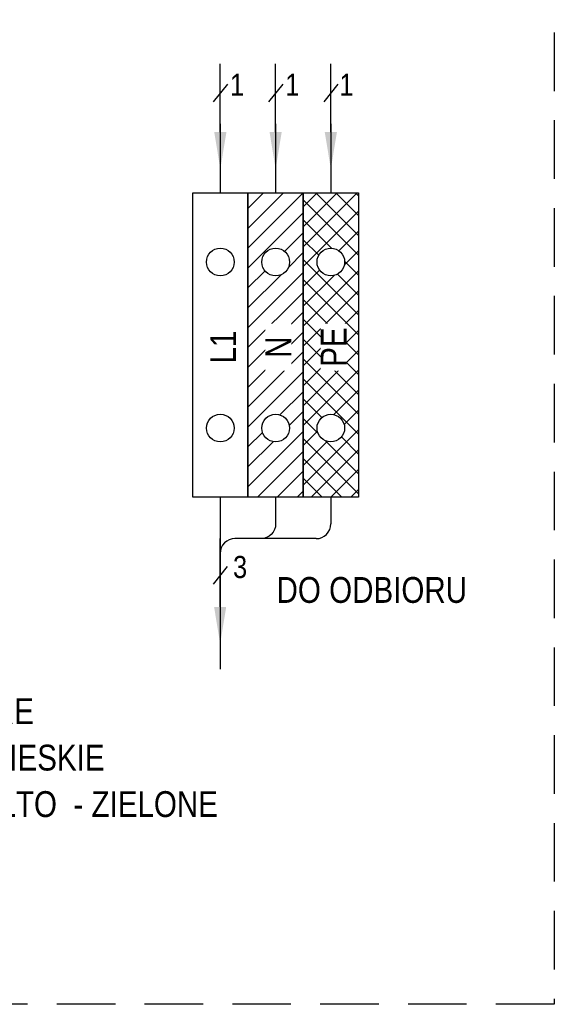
# Model space of a CAD drawing. Header units: millimetres. Extents: x 203 to 3426, y 719 to 2381.
# Tile 8 of 185: x 2319 to 2377, y 901 to 1008. Entities that reach past the tile are written whole.
import ezdxf
from ezdxf import colors
from ezdxf.entities.mleader import LeaderData, LeaderLine
from ezdxf.math import Vec2, Vec3

# ---------------------------------------------------------------- set-up
doc = ezdxf.new("R2010")
doc.units = ezdxf.units.MM
doc.linetypes.add('DASHED2', pattern=[9.525, 6.35, -3.175])
doc.layers.add('_IE', color=7, linetype='Continuous')
doc.layers.add('opisy 2', color=7, linetype='Continuous')
doc.styles.get("Standard").update_dxf_attribs({"font": 'ARIAL.TTF'})

msp = doc.modelspace()

# ---------------------------------------------------------------- hatches: boundary and pattern name
h = msp.add_hatch()
h.set_pattern_fill('ANSI31', color=5, scale=0.48)
h.set_pattern_definition([(45, (23084.3429, -14536.491), (-1.077630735, 1.077630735), [])])
h.paths.add_polyline_path([(2349.71, 989.01), (2343.72, 989.01), (2343.72, 956.01), (2349.71, 956.01)])
h.paths.add_polyline_path([(2348.22, 963.5, -1), (2345.22, 963.5, -1)], flags=16)
h.paths.add_polyline_path([(2345.22, 981.51, -1), (2348.22, 981.51, -1)], flags=16)
h = msp.add_hatch()
h.set_pattern_fill('ANSI37', color=3, scale=0.48)
h.set_pattern_definition([(45, (23036.2868, -14536.491), (-1.077630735, 1.077630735), []), (135, (23036.2868, -14536.491), (-1.077630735, -1.077630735), [])])
h.paths.add_polyline_path([(2355.71, 989.01), (2349.71, 989.01), (2349.71, 956.01), (2355.71, 956.01)])
h.paths.add_polyline_path([(2354.21, 963.5, -1), (2351.21, 963.5, -1)], flags=16)
h.paths.add_polyline_path([(2351.21, 981.51, -1), (2354.21, 981.51, -1)], flags=16)

# ---------------------------------------------------------------- linework, layer by layer
at = {"color": 7}
for p, q in [((2341.49, 1000.79), (2339.95, 998.88)), ((2347.49, 1000.79), (2345.95, 998.88)), ((2353.48, 1000.79), (2351.94, 998.88)), ((2341.47, 948.5), (2339.93, 946.59))]:
    msp.add_line(p, q, dxfattribs=at)
at = {"color": 0, "linetype": 'Continuous'}
for p, q in [((2352.71, 956.01), (2352.71, 953.11)), ((2351.11, 951.51), (2343.71, 951.51))]:
    msp.add_line(p, q, dxfattribs=at)
at = {"color": 252, "ltscale": 10}
msp.add_lwpolyline([(2340.72, 996.5), (2340.72, 989.01)], dxfattribs=at)
at = {"color": 5, "ltscale": 10}
msp.add_lwpolyline([(2346.72, 996.5), (2346.72, 989.01)], dxfattribs=at)
at = {"ltscale": 10}
msp.add_lwpolyline([(2352.71, 996.5), (2352.71, 989.01)], dxfattribs=at)
at = {"color": 252, "linetype": 'Continuous'}
msp.add_lwpolyline([(2337.72, 989.01), (2343.72, 989.01), (2343.72, 956.01), (2337.72, 956.01)], close=True, dxfattribs=at)
at = {"color": 5, "linetype": 'Continuous'}
msp.add_lwpolyline([(2343.72, 989.01), (2349.71, 989.01), (2349.71, 956.01), (2343.72, 956.01)], close=True, dxfattribs=at)
at = {"color": 3, "linetype": 'Continuous', "ltscale": 0.5}
msp.add_lwpolyline([(2349.71, 989.01), (2355.71, 989.01), (2355.71, 956.01), (2349.71, 956.01)], close=True, dxfattribs=at)
at = {"color": 0, "linetype": 'Continuous'}
msp.add_lwpolyline([(2346.72, 956.01), (2346.72, 953.11, -0.414214), (2345.12, 951.51), (2342.3, 951.51, 0.414214), (2340.7, 949.91), (2340.7, 937.36)], format="xyb", dxfattribs=at)
msp.add_lwpolyline([(2340.7, 956.01), (2340.7, 941)], dxfattribs=at)
at = {"color": 252, "linetype": 'Continuous'}
for centre in [(2340.72, 981.51), (2340.72, 963.5)]:
    msp.add_circle(centre, 1.5, dxfattribs=at)
at = {"color": 5}
for centre in [(2346.72, 981.51), (2346.72, 963.5)]:
    msp.add_circle(centre, 1.5, dxfattribs=at)
at = {"color": 3}
for centre in [(2352.71, 981.51), (2352.71, 963.5)]:
    msp.add_circle(centre, 1.5, dxfattribs=at)
at = {"color": 0, "linetype": 'Continuous'}
msp.add_arc((2351.11, 953.11), 1.6, 270, 0, dxfattribs=at)
at = {"layer": '_IE', "color": 7, "linetype": 'DASHED2'}
msp.add_lwpolyline([(2260.94, 1063.55), (2376.96, 1063.55), (2376.96, 901.02), (2260.94, 901.02)], close=True, dxfattribs=at)

# ---------------------------------------------------------------- texts
at = {"layer": 'opisy 2', "attachment_point": 1, "line_spacing_factor": 1.08}
for s, insert, char_height, width in [('\\pxqc,t2;{\\fArial Narrow|b0|i0|c238|p34;1}', (2341.26, 1001.93), 2.4, 2.5487), ('\\pxqc,t2;{\\fArial Narrow|b0|i0|c238|p34;1}', (2347.26, 1001.93), 2.4, 2.5487), ('\\pxqc,t2;{\\fArial Narrow|b0|i0|c238|p34;1}', (2353.13, 1001.93), 2.4, 2.5487), ('\\pxqc,t2;{\\fArial Narrow|b0|i0|c238|p34;3}', (2341.59, 949.64), 2.4, 2.5487), ('\\pxqc,t2;{\\fArial Narrow|b0|i0|c238|p34;DO ODBIORU}', (2275.28, 947.35), 2.8, 163.7511), ('\\pt2.8;{\\fArial Narrow|b0|i0|c238|p34;L - ZŁĄCZE LISTWOWE SZARE\\PN - ZŁĄCZE LISTWOWE NIEBIESKIE\\PPE - ZŁĄCZE LISTWOWE ŻÓŁTO  - ZIELONE}', (2273.63, 934.21), 2.8, 80.5089)]:
    msp.add_mtext(s, dxfattribs=dict(at, insert=insert, char_height=char_height, width=width))

# ---------------------------------------------------------------- leaders
at = {"ltscale": 10}
ml = msp.add_multileader_mtext('Standard', dxfattribs=at)
ml.set_content('', color=256)
ml.set_leader_properties()
ml.build(insert=Vec2(0, 0))
ml.multileader.update_dxf_attribs({"has_dogleg": 0, "text_right_attachment_type": 6, "dogleg_length": 0.72})
ctx = ml.context
ctx.base_point, ctx.char_height, ctx.landing_gap_size, ctx.plane_origin, ctx.plane_x_axis, ctx.plane_y_axis = Vec3(2340.72, 1003), 6.4, 3.2, Vec3(2340.72, 992.75), Vec3(0, 1), Vec3(-1, 0)
ctx.right_attachment, ctx.attachment_type = 6, 2
notes = []
notes.append((ctx, [(0, (1, 1, 0), (2340.72, 1002.42), (0, 1), 0.576, [(0, [(2340.72, 991.59), (2340.72, 1003), (2340.72, 1003), (2340.72, 1003), (2340.72, 1003), (2340.72, 1003), (2340.72, 1003), (2340.72, 1003), (2340.72, 1003), (2340.72, 1003), (2340.72, 1003), (2340.72, 1003), (2340.72, 1003), (2340.72, 1003), (2340.72, 1003), (2340.72, 1003), (2340.72, 1003), (2340.72, 1003), (2340.72, 1003), (2340.72, 1003), (2340.72, 1003), (2340.72, 1003), (2340.72, 1003), (2340.72, 1003), (2340.72, 1003), (2340.72, 1003), (2340.72, 1003), (2340.72, 1003), (2340.72, 1003), (2340.72, 1003), (2340.72, 1003), (2340.72, 1003), (2340.72, 1003), (2340.72, 1003), (2340.72, 1003), (2340.72, 1003), (2340.72, 1003), (2340.72, 1003), (2340.72, 1003), (2340.72, 1003), (2340.72, 1003), (2340.72, 1003), (2340.72, 1003), (2340.72, 1003), (2340.72, 1003), (2340.72, 1003), (2340.72, 1003), (2340.72, 1003), (2340.72, 1003), (2340.72, 1003), (2340.72, 1003), (2340.72, 1003), (2340.72, 1003), (2340.72, 1003), (2340.72, 1003), (2340.72, 1003), (2340.72, 1003), (2340.72, 1003), (2340.72, 1003), (2340.72, 1003), (2340.72, 1003), (2340.72, 1003), (2340.72, 1003), (2340.72, 1003), (2340.72, 1003), (2340.72, 1003), (2340.72, 1003), (2340.72, 1003), (2340.72, 1003), (2340.72, 1003), (2340.72, 1003), (2340.72, 1003), (2340.72, 1003), (2340.72, 1003), (2340.72, 1003), (2340.72, 1003), (2340.72, 1003), (2340.72, 1003), (2340.72, 1003), (2340.72, 1003), (2340.72, 1003), (2340.72, 1003), (2340.72, 1003), (2340.72, 1003), (2340.72, 1003), (2340.72, 1003), (2340.72, 1003), (2340.72, 1003), (2340.72, 1003), (2340.72, 1003), (2340.72, 1003), (2340.72, 1003), (2340.72, 1003), (2340.72, 1003), (2340.72, 1003), (2340.72, 1003), (2340.72, 1003), (2340.72, 1003), (2340.72, 1003), (2340.72, 1003), (2340.72, 1003), (2340.72, 1003), (2340.72, 1003), (2340.72, 1003), (2340.72, 1003), (2340.72, 1003), (2340.72, 1003), (2340.72, 1003), (2340.72, 1003), (2340.72, 1003), (2340.72, 1003), (2340.72, 1003), (2340.72, 1003), (2340.72, 1003), (2340.72, 1003), (2340.72, 1003), (2340.72, 1003), (2340.72, 1003), (2340.72, 1003), (2340.72, 1003), (2340.72, 1003), (2340.72, 1003), (2340.72, 1003), (2340.72, 1003), (2340.72, 1003), (2340.72, 1003), (2340.72, 1003), (2340.72, 1003), (2340.72, 1003), (2340.72, 1003), (2340.72, 1003), (2340.72, 1003), (2340.72, 1003), (2340.72, 1003), (2340.72, 1003), (2340.72, 1003), (2340.72, 1003), (2340.72, 1003), (2340.72, 1003), (2340.72, 1003), (2340.72, 1003), (2340.72, 1003), (2340.72, 1003), (2340.72, 1003), (2340.72, 1003), (2340.72, 1003), (2340.72, 1003), (2340.72, 1003), (2340.72, 1003), (2340.72, 1003), (2340.72, 1003), (2340.72, 1003), (2340.72, 1003), (2340.72, 1003), (2340.72, 1003), (2340.72, 1003), (2340.72, 1003), (2340.72, 1003), (2340.72, 1003), (2340.72, 1003), (2340.72, 1003), (2340.72, 1003), (2340.72, 1003), (2340.72, 1003), (2340.72, 1003)], 0, [])])]))
ctx.mtext.insert, ctx.mtext.text_direction, ctx.mtext.rotation, ctx.mtext.flow_direction = Vec3(2340.72, 1006.2), Vec3(0, 1), 1.570796, 5
ml = msp.add_multileader_mtext('Standard', dxfattribs=at)
ml.set_content('', color=256)
ml.set_leader_properties()
ml.build(insert=Vec2(0, 0))
ml.multileader.update_dxf_attribs({"has_dogleg": 0, "text_right_attachment_type": 6, "dogleg_length": 0.72})
ctx = ml.context
ctx.base_point, ctx.char_height, ctx.landing_gap_size, ctx.plane_origin, ctx.plane_x_axis, ctx.plane_y_axis = Vec3(2346.72, 1003), 6.4, 3.2, Vec3(2346.72, 992.75), Vec3(0, 1), Vec3(-1, 0)
ctx.right_attachment, ctx.attachment_type = 6, 2
notes.append((ctx, [(0, (1, 1, 0), (2346.72, 1002.42), (0, 1), 0.576, [(0, [(2346.72, 991.59), (2346.72, 1003), (2346.72, 1003), (2346.72, 1003), (2346.72, 1003), (2346.72, 1003), (2346.72, 1003), (2346.72, 1003), (2346.72, 1003), (2346.72, 1003), (2346.72, 1003), (2346.72, 1003), (2346.72, 1003), (2346.72, 1003), (2346.72, 1003), (2346.72, 1003), (2346.72, 1003), (2346.72, 1003), (2346.72, 1003), (2346.72, 1003), (2346.72, 1003), (2346.72, 1003), (2346.72, 1003), (2346.72, 1003), (2346.72, 1003), (2346.72, 1003), (2346.72, 1003), (2346.72, 1003), (2346.72, 1003), (2346.72, 1003), (2346.72, 1003), (2346.72, 1003), (2346.72, 1003), (2346.72, 1003), (2346.72, 1003), (2346.72, 1003), (2346.72, 1003), (2346.72, 1003), (2346.72, 1003), (2346.72, 1003), (2346.72, 1003), (2346.72, 1003), (2346.72, 1003), (2346.72, 1003), (2346.72, 1003), (2346.72, 1003), (2346.72, 1003), (2346.72, 1003), (2346.72, 1003), (2346.72, 1003), (2346.72, 1003), (2346.72, 1003), (2346.72, 1003), (2346.72, 1003), (2346.72, 1003), (2346.72, 1003), (2346.72, 1003), (2346.72, 1003), (2346.72, 1003), (2346.72, 1003), (2346.72, 1003), (2346.72, 1003), (2346.72, 1003), (2346.72, 1003), (2346.72, 1003), (2346.72, 1003), (2346.72, 1003), (2346.72, 1003), (2346.72, 1003), (2346.72, 1003), (2346.72, 1003), (2346.72, 1003), (2346.72, 1003), (2346.72, 1003), (2346.72, 1003), (2346.72, 1003), (2346.72, 1003), (2346.72, 1003), (2346.72, 1003), (2346.72, 1003), (2346.72, 1003), (2346.72, 1003), (2346.72, 1003), (2346.72, 1003), (2346.72, 1003), (2346.72, 1003), (2346.72, 1003), (2346.72, 1003), (2346.72, 1003), (2346.72, 1003), (2346.72, 1003), (2346.72, 1003), (2346.72, 1003), (2346.72, 1003), (2346.72, 1003), (2346.72, 1003), (2346.72, 1003), (2346.72, 1003), (2346.72, 1003), (2346.72, 1003), (2346.72, 1003), (2346.72, 1003), (2346.72, 1003), (2346.72, 1003), (2346.72, 1003), (2346.72, 1003), (2346.72, 1003), (2346.72, 1003), (2346.72, 1003), (2346.72, 1003), (2346.72, 1003), (2346.72, 1003), (2346.72, 1003), (2346.72, 1003), (2346.72, 1003), (2346.72, 1003), (2346.72, 1003), (2346.72, 1003), (2346.72, 1003), (2346.72, 1003), (2346.72, 1003), (2346.72, 1003), (2346.72, 1003), (2346.72, 1003), (2346.72, 1003), (2346.72, 1003), (2346.72, 1003), (2346.72, 1003), (2346.72, 1003), (2346.72, 1003), (2346.72, 1003), (2346.72, 1003), (2346.72, 1003), (2346.72, 1003), (2346.72, 1003), (2346.72, 1003), (2346.72, 1003), (2346.72, 1003), (2346.72, 1003), (2346.72, 1003), (2346.72, 1003), (2346.72, 1003), (2346.72, 1003), (2346.72, 1003), (2346.72, 1003), (2346.72, 1003), (2346.72, 1003), (2346.72, 1003), (2346.72, 1003), (2346.72, 1003), (2346.72, 1003), (2346.72, 1003), (2346.72, 1003), (2346.72, 1003), (2346.72, 1003), (2346.72, 1003), (2346.72, 1003), (2346.72, 1003), (2346.72, 1003), (2346.72, 1003), (2346.72, 1003), (2346.72, 1003), (2346.72, 1003), (2346.72, 1003), (2346.72, 1003)], 0, [])])]))
ctx.mtext.insert, ctx.mtext.text_direction, ctx.mtext.rotation, ctx.mtext.flow_direction = Vec3(2346.72, 1006.2), Vec3(0, 1), 1.570796, 5
ml = msp.add_multileader_mtext('Standard', dxfattribs=at)
ml.set_content('', color=256)
ml.set_leader_properties()
ml.build(insert=Vec2(0, 0))
ml.multileader.update_dxf_attribs({"has_dogleg": 0, "text_right_attachment_type": 6, "dogleg_length": 0.72})
ctx = ml.context
ctx.base_point, ctx.char_height, ctx.landing_gap_size, ctx.plane_origin, ctx.plane_x_axis, ctx.plane_y_axis = Vec3(2352.71, 1003), 6.4, 3.2, Vec3(2352.71, 992.75), Vec3(0, 1), Vec3(-1, 0)
ctx.right_attachment, ctx.attachment_type = 6, 2
notes.append((ctx, [(0, (1, 1, 0), (2352.71, 1002.42), (0, 1), 0.576, [(0, [(2352.71, 991.59), (2352.71, 1003), (2352.71, 1003), (2352.71, 1003), (2352.71, 1003), (2352.71, 1003), (2352.71, 1003), (2352.71, 1003), (2352.71, 1003), (2352.71, 1003), (2352.71, 1003), (2352.71, 1003), (2352.71, 1003), (2352.71, 1003), (2352.71, 1003), (2352.71, 1003), (2352.71, 1003), (2352.71, 1003), (2352.71, 1003), (2352.71, 1003), (2352.71, 1003), (2352.71, 1003), (2352.71, 1003), (2352.71, 1003), (2352.71, 1003), (2352.71, 1003), (2352.71, 1003), (2352.71, 1003), (2352.71, 1003), (2352.71, 1003), (2352.71, 1003), (2352.71, 1003), (2352.71, 1003), (2352.71, 1003), (2352.71, 1003), (2352.71, 1003), (2352.71, 1003), (2352.71, 1003), (2352.71, 1003), (2352.71, 1003), (2352.71, 1003), (2352.71, 1003), (2352.71, 1003), (2352.71, 1003), (2352.71, 1003), (2352.71, 1003), (2352.71, 1003), (2352.71, 1003), (2352.71, 1003), (2352.71, 1003), (2352.71, 1003), (2352.71, 1003), (2352.71, 1003), (2352.71, 1003), (2352.71, 1003), (2352.71, 1003), (2352.71, 1003), (2352.71, 1003), (2352.71, 1003), (2352.71, 1003), (2352.71, 1003), (2352.71, 1003), (2352.71, 1003), (2352.71, 1003), (2352.71, 1003), (2352.71, 1003), (2352.71, 1003), (2352.71, 1003), (2352.71, 1003), (2352.71, 1003), (2352.71, 1003), (2352.71, 1003), (2352.71, 1003), (2352.71, 1003), (2352.71, 1003), (2352.71, 1003), (2352.71, 1003), (2352.71, 1003), (2352.71, 1003), (2352.71, 1003), (2352.71, 1003), (2352.71, 1003), (2352.71, 1003), (2352.71, 1003), (2352.71, 1003), (2352.71, 1003), (2352.71, 1003), (2352.71, 1003), (2352.71, 1003), (2352.71, 1003), (2352.71, 1003), (2352.71, 1003), (2352.71, 1003), (2352.71, 1003), (2352.71, 1003), (2352.71, 1003), (2352.71, 1003), (2352.71, 1003), (2352.71, 1003), (2352.71, 1003), (2352.71, 1003), (2352.71, 1003), (2352.71, 1003), (2352.71, 1003), (2352.71, 1003), (2352.71, 1003), (2352.71, 1003), (2352.71, 1003), (2352.71, 1003), (2352.71, 1003), (2352.71, 1003), (2352.71, 1003), (2352.71, 1003), (2352.71, 1003), (2352.71, 1003), (2352.71, 1003), (2352.71, 1003), (2352.71, 1003), (2352.71, 1003), (2352.71, 1003), (2352.71, 1003), (2352.71, 1003), (2352.71, 1003), (2352.71, 1003), (2352.71, 1003), (2352.71, 1003), (2352.71, 1003), (2352.71, 1003), (2352.71, 1003), (2352.71, 1003), (2352.71, 1003), (2352.71, 1003), (2352.71, 1003), (2352.71, 1003), (2352.71, 1003), (2352.71, 1003), (2352.71, 1003), (2352.71, 1003), (2352.71, 1003), (2352.71, 1003), (2352.71, 1003), (2352.71, 1003), (2352.71, 1003), (2352.71, 1003), (2352.71, 1003), (2352.71, 1003), (2352.71, 1003), (2352.71, 1003), (2352.71, 1003), (2352.71, 1003), (2352.71, 1003), (2352.71, 1003), (2352.71, 1003), (2352.71, 1003), (2352.71, 1003), (2352.71, 1003), (2352.71, 1003), (2352.71, 1003), (2352.71, 1003), (2352.71, 1003), (2352.71, 1003), (2352.71, 1003), (2352.71, 1003), (2352.71, 1003), (2352.71, 1003)], 0, [])])]))
ctx.mtext.insert, ctx.mtext.text_direction, ctx.mtext.rotation, ctx.mtext.flow_direction = Vec3(2352.71, 1006.2), Vec3(0, 1), 1.570796, 5
ml = msp.add_multileader_mtext('Standard', dxfattribs=at)
ml.set_content('', color=256)
ml.set_leader_properties()
ml.build(insert=Vec2(0, 0))
ml.multileader.update_dxf_attribs({"has_dogleg": 0, "text_right_attachment_type": 6, "dogleg_length": 0.72})
ctx = ml.context
ctx.base_point, ctx.char_height, ctx.landing_gap_size, ctx.plane_origin, ctx.plane_x_axis, ctx.plane_y_axis = Vec3(2340.7, 951.51), 6.4, 3.2, Vec3(2340.7, 941.27), Vec3(0, 1), Vec3(-1, 0)
ctx.right_attachment, ctx.attachment_type = 6, 2
notes.append((ctx, [(0, (1, 1, 0), (2340.7, 950.94), (0, 1), 0.576, [(0, [(2340.7, 940.11), (2340.7, 951.51), (2340.7, 951.51), (2340.7, 951.51), (2340.7, 951.51), (2340.7, 951.51), (2340.7, 951.51), (2340.7, 951.51), (2340.7, 951.51), (2340.7, 951.51), (2340.7, 951.51), (2340.7, 951.51), (2340.7, 951.51), (2340.7, 951.51), (2340.7, 951.51), (2340.7, 951.51), (2340.7, 951.51), (2340.7, 951.51), (2340.7, 951.51), (2340.7, 951.51), (2340.7, 951.51), (2340.7, 951.51), (2340.7, 951.51), (2340.7, 951.51), (2340.7, 951.51), (2340.7, 951.51), (2340.7, 951.51), (2340.7, 951.51), (2340.7, 951.51), (2340.7, 951.51), (2340.7, 951.51), (2340.7, 951.51), (2340.7, 951.51), (2340.7, 951.51), (2340.7, 951.51), (2340.7, 951.51), (2340.7, 951.51), (2340.7, 951.51), (2340.7, 951.51), (2340.7, 951.51), (2340.7, 951.51), (2340.7, 951.51), (2340.7, 951.51), (2340.7, 951.51), (2340.7, 951.51), (2340.7, 951.51), (2340.7, 951.51), (2340.7, 951.51), (2340.7, 951.51), (2340.7, 951.51), (2340.7, 951.51), (2340.7, 951.51), (2340.7, 951.51), (2340.7, 951.51), (2340.7, 951.51), (2340.7, 951.51), (2340.7, 951.51), (2340.7, 951.51), (2340.7, 951.51), (2340.7, 951.51), (2340.7, 951.51), (2340.7, 951.51), (2340.7, 951.51), (2340.7, 951.51), (2340.7, 951.51), (2340.7, 951.51), (2340.7, 951.51), (2340.7, 951.51), (2340.7, 951.51), (2340.7, 951.51), (2340.7, 951.51), (2340.7, 951.51), (2340.7, 951.51), (2340.7, 951.51), (2340.7, 951.51), (2340.7, 951.51), (2340.7, 951.51), (2340.7, 951.51), (2340.7, 951.51), (2340.7, 951.51), (2340.7, 951.51), (2340.7, 951.51), (2340.7, 951.51), (2340.7, 951.51), (2340.7, 951.51), (2340.7, 951.51), (2340.7, 951.51), (2340.7, 951.51), (2340.7, 951.51), (2340.7, 951.51), (2340.7, 951.51), (2340.7, 951.51), (2340.7, 951.51), (2340.7, 951.51), (2340.7, 951.51), (2340.7, 951.51), (2340.7, 951.51), (2340.7, 951.51), (2340.7, 951.51), (2340.7, 951.51), (2340.7, 951.51), (2340.7, 951.51), (2340.7, 951.51), (2340.7, 951.51), (2340.7, 951.51), (2340.7, 951.51), (2340.7, 951.51), (2340.7, 951.51), (2340.7, 951.51), (2340.7, 951.51), (2340.7, 951.51), (2340.7, 951.51), (2340.7, 951.51), (2340.7, 951.51), (2340.7, 951.51), (2340.7, 951.51), (2340.7, 951.51), (2340.7, 951.51), (2340.7, 951.51), (2340.7, 951.51), (2340.7, 951.51), (2340.7, 951.51), (2340.7, 951.51), (2340.7, 951.51), (2340.7, 951.51), (2340.7, 951.51), (2340.7, 951.51), (2340.7, 951.51), (2340.7, 951.51), (2340.7, 951.51), (2340.7, 951.51), (2340.7, 951.51), (2340.7, 951.51), (2340.7, 951.51), (2340.7, 951.51), (2340.7, 951.51), (2340.7, 951.51), (2340.7, 951.51), (2340.7, 951.51), (2340.7, 951.51), (2340.7, 951.51), (2340.7, 951.51), (2340.7, 951.51), (2340.7, 951.51), (2340.7, 951.51), (2340.7, 951.51), (2340.7, 951.51), (2340.7, 951.51), (2340.7, 951.51), (2340.7, 951.51), (2340.7, 951.51), (2340.7, 951.51), (2340.7, 951.51), (2340.7, 951.51), (2340.7, 951.51), (2340.7, 951.51), (2340.7, 951.51), (2340.7, 951.51), (2340.7, 951.51), (2340.7, 951.51), (2340.7, 951.51), (2340.7, 951.51), (2340.7, 951.51), (2340.7, 951.51), (2340.7, 951.51)], 0, [])])]))
ctx.mtext.insert, ctx.mtext.text_direction, ctx.mtext.rotation, ctx.mtext.flow_direction = Vec3(2340.7, 954.71), Vec3(0, 1), 1.570796, 5
for ctx, leaders in notes:
    for number, flags, end, landing, length, lines in leaders:
        leader = LeaderData()
        leader.index, (leader.has_last_leader_line, leader.has_dogleg_vector, leader.attachment_direction) = number, flags
        leader.last_leader_point, leader.dogleg_vector, leader.dogleg_length = Vec3(end), Vec3(landing), length
        for number, points, colour, breaks in lines:
            line = LeaderLine()
            line.index, line.vertices, line.color, line.breaks = number, Vec3.list(points), colors.encode_raw_color(colour), breaks
            leader.lines.append(line)
        ctx.leaders.append(leader)

# ---------------------------------------------------------------- next in the draw order: texts
at = {"color": 252, "insert": (2341.02, 972.28), "char_height": 2.8, "width": 5.0731, "attachment_point": 5, "rotation": 90, "line_spacing_factor": 1.08, "bg_fill": 3, "box_fill_scale": 1, "bg_fill_color": 256, "bg_fill_transparency": 0}
msp.add_mtext('\\pxqc,t2;{\\fArial Narrow|b0|i0|c238|p34;L1}', dxfattribs=at)
at = {"color": 5, "insert": (2347.02, 972.28), "char_height": 2.8, "width": 5.0731, "attachment_point": 5, "rotation": 90, "line_spacing_factor": 1.08, "bg_fill": 3, "box_fill_scale": 1, "bg_fill_color": 256, "bg_fill_transparency": 0}
msp.add_mtext('\\pxqc,t2;{\\fArial Narrow|b0|i0|c238|p34;N}', dxfattribs=at)
at = {"color": 3, "insert": (2353.01, 972.28), "char_height": 2.8, "width": 5.0731, "attachment_point": 5, "rotation": 90, "line_spacing_factor": 1.08, "bg_fill": 3, "box_fill_scale": 1, "bg_fill_color": 256, "bg_fill_transparency": 0}
msp.add_mtext('\\pxqc,t2;{\\fArial Narrow|b0|i0|c238|p34;PE}', dxfattribs=at)

doc.saveas('drawing.dxf')
